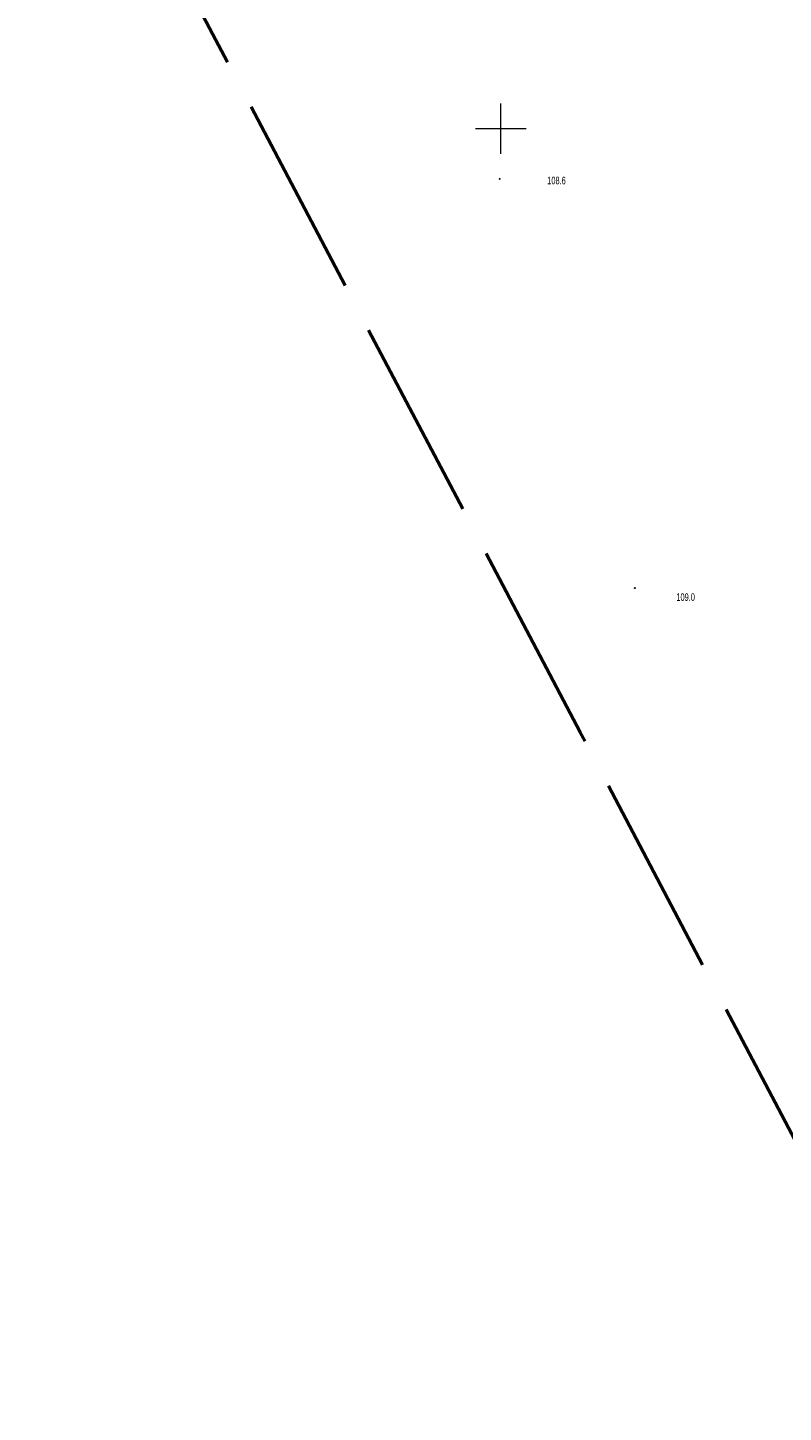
# Model space of a CAD drawing. Header units: metres. Extents: x 7529521 to 7531797, y 5723878 to 5728074.
# Tile 9 of 90: x 7531353 to 7531428, y 5724373 to 5724510. Entities that reach past the tile are written whole.
import ezdxf

# ---------------------------------------------------------------- set-up
doc = ezdxf.new("R2010")
doc.units = ezdxf.units.M
doc.linetypes.add('L_0_09', pattern=[2.5, 2, -0.5])
doc.layers.get('0').update_dxf_attribs({"color": 252})
doc.layers.add('k', color=252, linetype='Continuous', lineweight=18)
doc.layers.add('RTPW_T_0', color=252, linetype='Continuous', lineweight=15)
doc.layers.add('zakres', color=7, linetype='L_0_09', lineweight=50, true_color=0xff05ff)
doc.styles.get("Standard").update_dxf_attribs({"font": 'arial.ttf'})

# ---------------------------------------------------------------- blocks, each defined once
blk = doc.blocks.new('2_RTPW01')
at = {"linetype": 'Continuous'}
blk.add_circle((0, 0), 0.045, dxfattribs=at)

msp = doc.modelspace()

# ---------------------------------------------------------------- linework, layer by layer
at = {"layer": 'k', "linetype": 'Continuous', "lineweight": 18, "flags": 128}
for points in [[(7531400, 5724497.5), (7531400, 5724502.5)], [(7531397.5, 5724500), (7531402.5, 5724500)]]:
    msp.add_lwpolyline(points, dxfattribs=at)
at = {"layer": 'zakres', "color": 210, "lineweight": 50, "ltscale": 10}
msp.add_lwpolyline([(7531524.65, 5724218.01), (7531407.86, 5724440.2), (7531179.58, 5724874.12)], dxfattribs=at)

# ---------------------------------------------------------------- block references
at = {"layer": 'RTPW_T_0'}
for p in [(7531399.88, 5724495.02), (7531413.27, 5724454.49)]:
    msp.add_blockref('2_RTPW01', p, dxfattribs=at)

# ---------------------------------------------------------------- texts
at = {"layer": 'RTPW_T_0', "width": 0.7}
for s, p in [('108.6', (7531404.59, 5724494.49)), ('109.0', (7531417.37, 5724453.21))]:
    msp.add_text(s, height=0.75, dxfattribs=at).set_placement(p)

doc.saveas('drawing.dxf')
